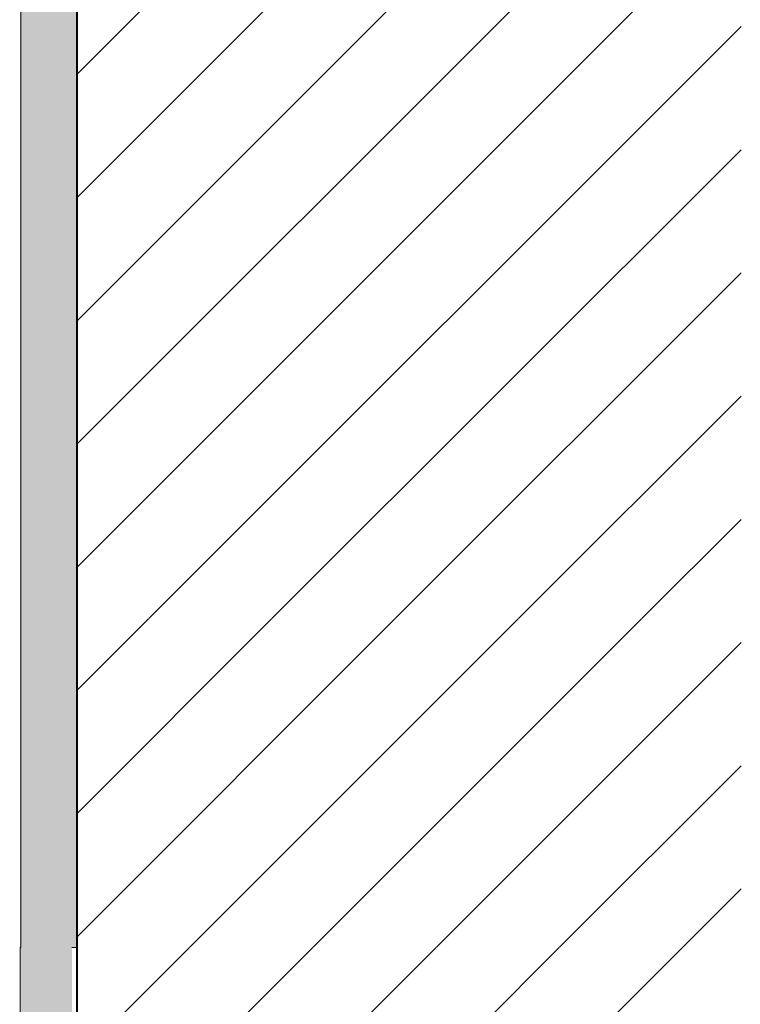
# Model space of a CAD drawing. Header units: millimetres. Extents: x 67877 to 166263, y -957 to 33454.
# Tile 43 of 98: x 77690 to 79922, y 10750 to 13801. Entities that reach past the tile are written whole.
import ezdxf

# ---------------------------------------------------------------- set-up
doc = ezdxf.new("R2010")
doc.units = ezdxf.units.MM
doc.linetypes.add('Wipeout_Contour', pattern=[1000, 0, -1000])
for name, color, linetype, lineweight in [('0_Nr_pióra__102', 9, 'Continuous', 5), ('inw_schody zewnętrzne_Nr_pióra__1', 7, 'Continuous', 13), ('inw_schody zewnętrzne_Nr_pióra__27', 7, 'Continuous', 40), ('inw_schody zewnętrzne_Nr_pióra__87', 7, 'Continuous', 13)]:
    doc.layers.add(name, color=color, linetype=linetype, lineweight=lineweight)
doc.layers.add('inw_schody zewnętrzne', color=7, linetype='Continuous')
pattern_1 = [(45, (51469.33, 7089.58), (-190.9188, 190.9188), [])]

msp = doc.modelspace()

# ---------------------------------------------------------------- hatches: boundary and pattern name
at = {"layer": '0_Nr_pióra__102', "linetype": 'Continuous'}
h = msp.add_hatch(dxfattribs=at)
h.set_pattern_fill('Cegła___wiązanie_pospoli_00', color=256, style=0, pattern_type=2)
h.set_pattern_definition([(0, (77778.05, 15996.01), (0, 67), []), (90, (77778.05, 15996.01), (-201, 0), [67, -67]), (90, (77878.55, 16063.01), (-201, 0), [67, -201, 67, -67]), (90, (77828.3, 16197.01), (-100.5, 0), [67, -335])])
h.paths.add_polyline_path([(77689.797, 22556.011), (77866.301, 22556.011), (77866.878, 6836.011), (77801.582, 6835.994), (77800.939, 9236.011), (77691.135, 9236.011)])

# ---------------------------------------------------------------- linework, layer by layer
at = {"layer": 'inw_schody zewnętrzne_Nr_pióra__87', "linetype": 'Continuous'}
for p, q in [((77692.816, 11946.011), (77692.816, 14826.011)), ((77692.816, 10926.011), (77692.816, 11946.011)), ((77691.135, 10926.011), (77692.816, 10926.011)), ((77691.135, 9236.011), (77691.135, 10926.011))]:
    msp.add_line(p, q, dxfattribs=at)

# ---------------------------------------------------------------- next in the draw order: wipeouts: each hides what was drawn before it
at = {"linetype": 'Wipeout_Contour', "ltscale": 3064594.349960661}
msp.add_wipeout([(77851.445, 7226.011), (77866.79, 7226.011), (77866.79, 10926.011), (77851.445, 10926.011)], dxfattribs=at).dxf.layer = 'inw_schody zewnętrzne'

# ---------------------------------------------------------------- next in the draw order: wipeouts: each hides what was drawn before it
at = {"linetype": 'Wipeout_Contour', "ltscale": 9206737.238847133}
msp.add_wipeout([(79924.544, 10926.011), (79924.544, 11946.011), (79699.793, 11946.011), (79293.148, 11946.011), (78748.957, 11946.011), (77975.263, 11946.011), (77866.301, 11946.011), (77866.301, 10926.011), (77975.263, 10926.011), (78748.957, 10926.011), (79293.148, 10926.011), (79699.793, 10926.011)], dxfattribs=at).dxf.layer = 'inw_schody zewnętrzne'

# ---------------------------------------------------------------- next in the draw order: hatches: boundary and pattern name
at = {"layer": 'inw_schody zewnętrzne_Nr_pióra__1', "linetype": 'Continuous'}
h = msp.add_hatch(dxfattribs=at)
h.set_pattern_fill('Bloczki_ceramiczne_0004', color=256, style=0, pattern_type=2)
h.set_pattern_definition(pattern_1)
h.paths.add_polyline_path([(79924.544, 10926.011), (79924.544, 11946.011), (79699.793, 11946.011), (79293.148, 11946.011), (78748.957, 11946.011), (77975.263, 11946.011), (77866.301, 11946.011), (77866.301, 10926.011), (77975.263, 10926.011), (78748.957, 10926.011), (79293.148, 10926.011), (79699.793, 10926.011)])

# ---------------------------------------------------------------- next in the draw order: wipeouts: each hides what was drawn before it
at = {"linetype": 'Wipeout_Contour', "ltscale": 9207042.629248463}
msp.add_wipeout([(77866.301, 14826.011), (77866.301, 11946.011), (77975.263, 11946.011), (78748.957, 11946.011), (79293.148, 11946.011), (79699.793, 11946.011), (79924.544, 11946.011), (79924.544, 14826.011), (79699.793, 14826.011), (79293.148, 14826.011), (78748.957, 14826.011), (77975.263, 14826.011)], dxfattribs=at).dxf.layer = 'inw_schody zewnętrzne'
at = {"linetype": 'Wipeout_Contour', "ltscale": 7672990.408773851}
msp.add_wipeout([(77866.79, 7086.011), (78544.048, 7086.011), (79140.021, 7086.011), (79579.287, 7086.011), (79920.152, 7086.011), (79920.152, 10926.011), (79579.287, 10926.011), (79140.021, 10926.011), (78544.048, 10926.011), (77866.79, 10926.011)], dxfattribs=at).dxf.layer = 'inw_schody zewnętrzne'

# ---------------------------------------------------------------- next in the draw order: hatches: boundary and pattern name
at = {"layer": 'inw_schody zewnętrzne_Nr_pióra__1', "linetype": 'Continuous'}
h = msp.add_hatch(dxfattribs=at)
h.set_pattern_fill('Bloczki_ceramiczne_0004', color=256, style=0, pattern_type=2)
h.set_pattern_definition(pattern_1)
h.paths.add_polyline_path([(77866.301, 14826.011), (77866.301, 11946.011), (77975.263, 11946.011), (78748.957, 11946.011), (79293.148, 11946.011), (79699.793, 11946.011), (79924.544, 11946.011), (79924.544, 14826.011), (79699.793, 14826.011), (79293.148, 14826.011), (78748.957, 14826.011), (77975.263, 14826.011)])
h = msp.add_hatch(dxfattribs=at)
h.set_pattern_fill('Bloczki_ceramiczne_0004', color=256, style=0, pattern_type=2)
h.set_pattern_definition(pattern_1)
h.paths.add_polyline_path([(77866.79, 7086.011), (78544.048, 7086.011), (79140.021, 7086.011), (79579.287, 7086.011), (79920.152, 7086.011), (79920.152, 10926.011), (79579.287, 10926.011), (79140.021, 10926.011), (78544.048, 10926.011), (77866.79, 10926.011)])

# ---------------------------------------------------------------- next in the draw order: linework, layer by layer
at = {"layer": 'inw_schody zewnętrzne_Nr_pióra__27', "linetype": 'Continuous'}
for p, q in [((77866.301, 14826.011), (77866.301, 11946.011)), ((77866.301, 11946.011), (77866.301, 10926.011)), ((77866.79, 10926.011), (77866.301, 10926.011)), ((77866.79, 10926.011), (77866.79, 6836.011))]:
    msp.add_line(p, q, dxfattribs=at)
at = {"layer": 'inw_schody zewnętrzne_Nr_pióra__87', "linetype": 'Continuous'}
for p, q in [((77851.445, 10926.011), (77863.67, 10926.011)), ((77863.67, 10926.011), (77866.301, 10926.011))]:
    msp.add_line(p, q, dxfattribs=at)

doc.saveas('drawing.dxf')
